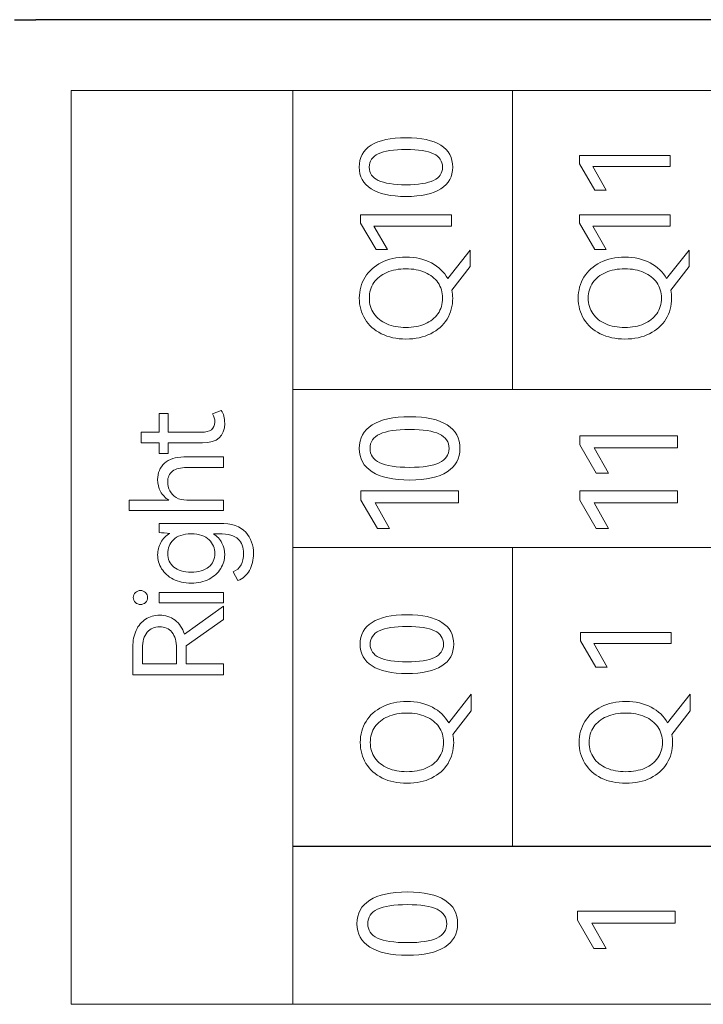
# Model space of a CAD drawing. Header units: millimetres. Extents: x 0 to 427, y 0 to 299.
# Tile 15 of 34: x 133 to 145, y 147 to 166. Entities that reach past the tile are written whole.
import ezdxf

# ---------------------------------------------------------------- set-up
doc = ezdxf.new("R2010")
doc.units = ezdxf.units.MM
doc.header["$MEASUREMENT"] = 0
doc.layers.add('layer 1', color=7, linetype='Continuous')
doc.layers.add('Layer0000', color=7, linetype='Continuous', lineweight=25)

msp = doc.modelspace()

# ---------------------------------------------------------------- linework, layer by layer
at = {"layer": 'layer 1', "lineweight": 9}
for points, knots in [([(137.761, 147.423), (137.761, 147.423), (137.761, 164.365), (137.761, 164.365), (137.761, 164.365), (137.761, 164.365), (133.653, 164.365), (133.653, 164.365), (133.653, 164.365), (133.653, 164.365), (133.653, 147.423), (133.653, 147.423), (133.653, 147.423), (133.653, 147.423), (137.761, 147.423), (137.761, 147.423)], [0, 0, 0, 0, 0.25, 0.25, 0.25, 0.25, 0.5, 0.5, 0.5, 0.5, 0.75, 0.75, 0.75, 0.75, 1, 1, 1, 1]), ([(174.394, 164.365), (174.394, 164.365), (170.323, 164.365), (170.323, 164.365), (170.323, 164.365), (170.323, 164.365), (166.253, 164.365), (166.253, 164.365), (166.253, 164.365), (166.253, 164.365), (162.183, 164.365), (162.183, 164.365), (162.183, 164.365), (162.183, 164.365), (158.112, 164.365), (158.112, 164.365), (158.112, 164.365), (158.112, 164.365), (154.042, 164.365), (154.042, 164.365), (154.042, 164.365), (154.042, 164.365), (149.972, 164.365), (149.972, 164.365), (149.972, 164.365), (149.972, 164.365), (145.901, 164.365), (145.901, 164.365), (145.901, 164.365), (145.901, 164.365), (141.831, 164.365), (141.831, 164.365), (141.831, 164.365), (141.831, 164.365), (137.761, 164.365), (137.761, 164.365)], [0, 0, 0, 0, 0.111111, 0.111111, 0.111111, 0.111111, 0.222222, 0.222222, 0.222222, 0.222222, 0.333333, 0.333333, 0.333333, 0.333333, 0.444444, 0.444444, 0.444444, 0.444444, 0.555556, 0.555556, 0.555556, 0.555556, 0.666667, 0.666667, 0.666667, 0.666667, 0.777778, 0.777778, 0.777778, 0.777778, 0.888889, 0.888889, 0.888889, 0.888889, 1, 1, 1, 1]), ([(139.861, 163.489), (140.145, 163.489), (140.36, 163.442), (140.506, 163.348), (140.506, 163.348), (140.652, 163.254), (140.725, 163.119), (140.725, 162.943), (140.725, 162.943), (140.725, 162.769), (140.652, 162.635), (140.505, 162.541), (140.505, 162.541), (140.358, 162.447), (140.144, 162.4), (139.861, 162.4), (139.861, 162.4), (139.577, 162.4), (139.361, 162.447), (139.213, 162.541), (139.213, 162.541), (139.066, 162.635), (138.992, 162.769), (138.992, 162.943), (138.992, 162.943), (138.992, 163.119), (139.065, 163.254), (139.212, 163.348), (139.212, 163.348), (139.359, 163.442), (139.575, 163.489), (139.861, 163.489)], [0, 0, 0, 0, 0.125, 0.125, 0.125, 0.125, 0.25, 0.25, 0.25, 0.25, 0.375, 0.375, 0.375, 0.375, 0.5, 0.5, 0.5, 0.5, 0.625, 0.625, 0.625, 0.625, 0.75, 0.75, 0.75, 0.75, 0.875, 0.875, 0.875, 0.875, 1, 1, 1, 1]), ([(139.861, 162.617), (140.089, 162.617), (140.258, 162.644), (140.37, 162.697), (140.37, 162.697), (140.482, 162.749), (140.537, 162.831), (140.537, 162.943), (140.537, 162.943), (140.537, 163.055), (140.482, 163.137), (140.371, 163.191), (140.371, 163.191), (140.26, 163.244), (140.09, 163.271), (139.861, 163.271), (139.861, 163.271), (139.63, 163.271), (139.458, 163.244), (139.346, 163.191), (139.346, 163.191), (139.234, 163.137), (139.178, 163.055), (139.178, 162.943), (139.178, 162.943), (139.178, 162.831), (139.234, 162.749), (139.346, 162.697), (139.346, 162.697), (139.458, 162.644), (139.63, 162.617), (139.861, 162.617)], [0, 0, 0, 0, 0.125, 0.125, 0.125, 0.125, 0.25, 0.25, 0.25, 0.25, 0.375, 0.375, 0.375, 0.375, 0.5, 0.5, 0.5, 0.5, 0.625, 0.625, 0.625, 0.625, 0.75, 0.75, 0.75, 0.75, 0.875, 0.875, 0.875, 0.875, 1, 1, 1, 1]), ([(143.572, 162.517), (143.572, 162.517), (143.361, 162.517), (143.361, 162.517), (143.361, 162.517), (143.361, 162.517), (143.077, 163.005), (143.077, 163.005), (143.077, 163.005), (143.077, 163.005), (143.077, 163.161), (143.077, 163.161), (143.077, 163.161), (143.077, 163.161), (144.758, 163.161), (144.758, 163.161), (144.758, 163.161), (144.758, 163.161), (144.758, 162.955), (144.758, 162.955), (144.758, 162.955), (144.758, 162.955), (143.322, 162.955), (143.322, 162.955), (143.322, 162.955), (143.322, 162.955), (143.572, 162.517), (143.572, 162.517)], [0, 0, 0, 0, 0.142857, 0.142857, 0.142857, 0.142857, 0.285714, 0.285714, 0.285714, 0.285714, 0.428571, 0.428571, 0.428571, 0.428571, 0.571429, 0.571429, 0.571429, 0.571429, 0.714286, 0.714286, 0.714286, 0.714286, 0.857143, 0.857143, 0.857143, 0.857143, 1, 1, 1, 1]), ([(139.515, 161.414), (139.515, 161.414), (139.304, 161.414), (139.304, 161.414), (139.304, 161.414), (139.304, 161.414), (139.019, 161.902), (139.019, 161.902), (139.019, 161.902), (139.019, 161.902), (139.019, 162.058), (139.019, 162.058), (139.019, 162.058), (139.019, 162.058), (140.7, 162.058), (140.7, 162.058), (140.7, 162.058), (140.7, 162.058), (140.7, 161.852), (140.7, 161.852), (140.7, 161.852), (140.7, 161.852), (139.265, 161.852), (139.265, 161.852), (139.265, 161.852), (139.265, 161.852), (139.515, 161.414), (139.515, 161.414)], [0, 0, 0, 0, 0.142857, 0.142857, 0.142857, 0.142857, 0.285714, 0.285714, 0.285714, 0.285714, 0.428571, 0.428571, 0.428571, 0.428571, 0.571429, 0.571429, 0.571429, 0.571429, 0.714286, 0.714286, 0.714286, 0.714286, 0.857143, 0.857143, 0.857143, 0.857143, 1, 1, 1, 1]), ([(143.572, 161.414), (143.572, 161.414), (143.361, 161.414), (143.361, 161.414), (143.361, 161.414), (143.361, 161.414), (143.077, 161.902), (143.077, 161.902), (143.077, 161.902), (143.077, 161.902), (143.077, 162.058), (143.077, 162.058), (143.077, 162.058), (143.077, 162.058), (144.758, 162.058), (144.758, 162.058), (144.758, 162.058), (144.758, 162.058), (144.758, 161.852), (144.758, 161.852), (144.758, 161.852), (144.758, 161.852), (143.322, 161.852), (143.322, 161.852), (143.322, 161.852), (143.322, 161.852), (143.572, 161.414), (143.572, 161.414)], [0, 0, 0, 0, 0.142857, 0.142857, 0.142857, 0.142857, 0.285714, 0.285714, 0.285714, 0.285714, 0.428571, 0.428571, 0.428571, 0.428571, 0.571429, 0.571429, 0.571429, 0.571429, 0.714286, 0.714286, 0.714286, 0.714286, 0.857143, 0.857143, 0.857143, 0.857143, 1, 1, 1, 1]), ([(141.049, 161.407), (141.049, 161.407), (141.049, 161.1), (141.049, 161.1), (141.049, 161.1), (141.049, 161.1), (140.712, 160.66), (140.712, 160.66), (140.712, 160.66), (140.721, 160.612), (140.725, 160.564), (140.725, 160.515), (140.725, 160.515), (140.725, 160.372), (140.69, 160.242), (140.62, 160.127), (140.62, 160.127), (140.55, 160.011), (140.449, 159.921), (140.317, 159.855), (140.317, 159.855), (140.186, 159.789), (140.033, 159.756), (139.859, 159.756), (139.859, 159.756), (139.686, 159.756), (139.534, 159.789), (139.402, 159.855), (139.402, 159.855), (139.271, 159.921), (139.17, 160.011), (139.1, 160.127), (139.1, 160.127), (139.029, 160.242), (138.994, 160.372), (138.994, 160.515), (138.994, 160.515), (138.994, 160.659), (139.03, 160.789), (139.101, 160.904), (139.101, 160.904), (139.172, 161.019), (139.273, 161.11), (139.403, 161.176), (139.403, 161.176), (139.534, 161.241), (139.686, 161.274), (139.859, 161.274), (139.859, 161.274), (140.039, 161.274), (140.196, 161.239), (140.33, 161.168), (140.33, 161.168), (140.464, 161.097), (140.565, 161), (140.634, 160.878), (140.634, 160.878), (140.634, 160.878), (141.049, 161.407), (141.049, 161.407)], [0, 0, 0, 0, 0.066667, 0.066667, 0.066667, 0.066667, 0.133333, 0.133333, 0.133333, 0.133333, 0.2, 0.2, 0.2, 0.2, 0.266667, 0.266667, 0.266667, 0.266667, 0.333333, 0.333333, 0.333333, 0.333333, 0.4, 0.4, 0.4, 0.4, 0.466667, 0.466667, 0.466667, 0.466667, 0.533333, 0.533333, 0.533333, 0.533333, 0.6, 0.6, 0.6, 0.6, 0.666667, 0.666667, 0.666667, 0.666667, 0.733333, 0.733333, 0.733333, 0.733333, 0.8, 0.8, 0.8, 0.8, 0.866667, 0.866667, 0.866667, 0.866667, 0.933333, 0.933333, 0.933333, 0.933333, 1, 1, 1, 1]), ([(145.106, 161.407), (145.106, 161.407), (145.106, 161.1), (145.106, 161.1), (145.106, 161.1), (145.106, 161.1), (144.769, 160.66), (144.769, 160.66), (144.769, 160.66), (144.778, 160.612), (144.783, 160.564), (144.783, 160.515), (144.783, 160.515), (144.783, 160.372), (144.748, 160.242), (144.677, 160.127), (144.677, 160.127), (144.607, 160.011), (144.506, 159.921), (144.375, 159.855), (144.375, 159.855), (144.243, 159.789), (144.09, 159.756), (143.916, 159.756), (143.916, 159.756), (143.743, 159.756), (143.591, 159.789), (143.46, 159.855), (143.46, 159.855), (143.328, 159.921), (143.227, 160.011), (143.157, 160.127), (143.157, 160.127), (143.087, 160.242), (143.052, 160.372), (143.052, 160.515), (143.052, 160.515), (143.052, 160.659), (143.087, 160.789), (143.158, 160.904), (143.158, 160.904), (143.229, 161.019), (143.33, 161.11), (143.461, 161.176), (143.461, 161.176), (143.592, 161.241), (143.743, 161.274), (143.916, 161.274), (143.916, 161.274), (144.096, 161.274), (144.254, 161.239), (144.387, 161.168), (144.387, 161.168), (144.521, 161.097), (144.622, 161), (144.691, 160.878), (144.691, 160.878), (144.691, 160.878), (145.106, 161.407), (145.106, 161.407)], [0, 0, 0, 0, 0.066667, 0.066667, 0.066667, 0.066667, 0.133333, 0.133333, 0.133333, 0.133333, 0.2, 0.2, 0.2, 0.2, 0.266667, 0.266667, 0.266667, 0.266667, 0.333333, 0.333333, 0.333333, 0.333333, 0.4, 0.4, 0.4, 0.4, 0.466667, 0.466667, 0.466667, 0.466667, 0.533333, 0.533333, 0.533333, 0.533333, 0.6, 0.6, 0.6, 0.6, 0.666667, 0.666667, 0.666667, 0.666667, 0.733333, 0.733333, 0.733333, 0.733333, 0.8, 0.8, 0.8, 0.8, 0.866667, 0.866667, 0.866667, 0.866667, 0.933333, 0.933333, 0.933333, 0.933333, 1, 1, 1, 1]), ([(139.859, 159.972), (139.992, 159.972), (140.109, 159.994), (140.212, 160.037), (140.212, 160.037), (140.314, 160.081), (140.394, 160.144), (140.451, 160.226), (140.451, 160.226), (140.509, 160.309), (140.537, 160.405), (140.537, 160.515), (140.537, 160.515), (140.537, 160.625), (140.509, 160.721), (140.451, 160.803), (140.451, 160.803), (140.394, 160.885), (140.314, 160.948), (140.212, 160.992), (140.212, 160.992), (140.109, 161.037), (139.992, 161.059), (139.859, 161.059), (139.859, 161.059), (139.724, 161.059), (139.606, 161.037), (139.503, 160.992), (139.503, 160.992), (139.401, 160.948), (139.321, 160.885), (139.265, 160.803), (139.265, 160.803), (139.208, 160.721), (139.18, 160.625), (139.18, 160.515), (139.18, 160.515), (139.18, 160.405), (139.208, 160.309), (139.265, 160.228), (139.265, 160.228), (139.321, 160.146), (139.401, 160.083), (139.503, 160.038), (139.503, 160.038), (139.606, 159.994), (139.724, 159.972), (139.859, 159.972)], [0, 0, 0, 0, 0.083333, 0.083333, 0.083333, 0.083333, 0.166667, 0.166667, 0.166667, 0.166667, 0.25, 0.25, 0.25, 0.25, 0.333333, 0.333333, 0.333333, 0.333333, 0.416667, 0.416667, 0.416667, 0.416667, 0.5, 0.5, 0.5, 0.5, 0.583333, 0.583333, 0.583333, 0.583333, 0.666667, 0.666667, 0.666667, 0.666667, 0.75, 0.75, 0.75, 0.75, 0.833333, 0.833333, 0.833333, 0.833333, 0.916667, 0.916667, 0.916667, 0.916667, 1, 1, 1, 1]), ([(143.916, 159.972), (144.049, 159.972), (144.167, 159.994), (144.269, 160.037), (144.269, 160.037), (144.372, 160.081), (144.452, 160.144), (144.509, 160.226), (144.509, 160.226), (144.566, 160.309), (144.595, 160.405), (144.595, 160.515), (144.595, 160.515), (144.595, 160.625), (144.566, 160.721), (144.509, 160.803), (144.509, 160.803), (144.452, 160.885), (144.372, 160.948), (144.269, 160.992), (144.269, 160.992), (144.167, 161.037), (144.049, 161.059), (143.916, 161.059), (143.916, 161.059), (143.782, 161.059), (143.663, 161.037), (143.561, 160.992), (143.561, 160.992), (143.458, 160.948), (143.379, 160.885), (143.322, 160.803), (143.322, 160.803), (143.266, 160.721), (143.237, 160.625), (143.237, 160.515), (143.237, 160.515), (143.237, 160.405), (143.266, 160.309), (143.322, 160.228), (143.322, 160.228), (143.379, 160.146), (143.458, 160.083), (143.561, 160.038), (143.561, 160.038), (143.663, 159.994), (143.782, 159.972), (143.916, 159.972)], [0, 0, 0, 0, 0.083333, 0.083333, 0.083333, 0.083333, 0.166667, 0.166667, 0.166667, 0.166667, 0.25, 0.25, 0.25, 0.25, 0.333333, 0.333333, 0.333333, 0.333333, 0.416667, 0.416667, 0.416667, 0.416667, 0.5, 0.5, 0.5, 0.5, 0.583333, 0.583333, 0.583333, 0.583333, 0.666667, 0.666667, 0.666667, 0.666667, 0.75, 0.75, 0.75, 0.75, 0.833333, 0.833333, 0.833333, 0.833333, 0.916667, 0.916667, 0.916667, 0.916667, 1, 1, 1, 1]), ([(174.394, 158.824), (174.394, 158.824), (170.323, 158.824), (170.323, 158.824), (170.323, 158.824), (170.323, 158.824), (166.253, 158.824), (166.253, 158.824), (166.253, 158.824), (166.253, 158.824), (162.183, 158.824), (162.183, 158.824), (162.183, 158.824), (162.183, 158.824), (158.112, 158.824), (158.112, 158.824), (158.112, 158.824), (158.112, 158.824), (154.042, 158.824), (154.042, 158.824), (154.042, 158.824), (154.042, 158.824), (149.972, 158.824), (149.972, 158.824), (149.972, 158.824), (149.972, 158.824), (145.901, 158.824), (145.901, 158.824), (145.901, 158.824), (145.901, 158.824), (141.831, 158.824), (141.831, 158.824), (141.831, 158.824), (141.831, 158.824), (137.761, 158.824), (137.761, 158.824)], [0, 0, 0, 0, 0.111111, 0.111111, 0.111111, 0.111111, 0.222222, 0.222222, 0.222222, 0.222222, 0.333333, 0.333333, 0.333333, 0.333333, 0.444444, 0.444444, 0.444444, 0.444444, 0.555556, 0.555556, 0.555556, 0.555556, 0.666667, 0.666667, 0.666667, 0.666667, 0.777778, 0.777778, 0.777778, 0.777778, 0.888889, 0.888889, 0.888889, 0.888889, 1, 1, 1, 1]), ([(137.761, 155.891), (137.761, 155.891), (137.761, 158.823), (137.761, 158.823), (137.761, 158.823), (137.761, 158.823), (174.394, 158.823), (174.394, 158.823), (174.394, 158.823), (174.394, 158.823), (174.394, 155.891), (174.394, 155.891), (174.394, 155.891), (174.394, 155.891), (137.761, 155.891), (137.761, 155.891)], [0, 0, 0, 0, 0.25, 0.25, 0.25, 0.25, 0.5, 0.5, 0.5, 0.5, 0.75, 0.75, 0.75, 0.75, 1, 1, 1, 1]), ([(136.435, 158.434), (136.478, 158.371), (136.499, 158.291), (136.499, 158.193), (136.499, 158.193), (136.499, 157.953), (136.362, 157.833), (136.089, 157.833), (136.089, 157.833), (136.089, 157.833), (135.451, 157.833), (135.451, 157.833), (135.451, 157.833), (135.451, 157.833), (135.451, 157.636), (135.451, 157.636), (135.451, 157.636), (135.451, 157.636), (135.282, 157.636), (135.282, 157.636), (135.282, 157.636), (135.282, 157.636), (135.282, 157.833), (135.282, 157.833), (135.282, 157.833), (135.282, 157.833), (134.949, 157.833), (134.949, 157.833), (134.949, 157.833), (134.949, 157.833), (134.949, 158.028), (134.949, 158.028), (134.949, 158.028), (134.949, 158.028), (135.282, 158.028), (135.282, 158.028), (135.282, 158.028), (135.282, 158.028), (135.282, 158.374), (135.282, 158.374), (135.282, 158.374), (135.282, 158.374), (135.451, 158.374), (135.451, 158.374), (135.451, 158.374), (135.451, 158.374), (135.451, 158.028), (135.451, 158.028), (135.451, 158.028), (135.451, 158.028), (136.066, 158.028), (136.066, 158.028), (136.066, 158.028), (136.233, 158.028), (136.316, 158.091), (136.316, 158.216), (136.316, 158.216), (136.316, 158.271), (136.302, 158.322), (136.275, 158.37), (136.275, 158.37), (136.275, 158.37), (136.435, 158.434), (136.435, 158.434)], [0, 0, 0, 0, 0.0625, 0.0625, 0.0625, 0.0625, 0.125, 0.125, 0.125, 0.125, 0.1875, 0.1875, 0.1875, 0.1875, 0.25, 0.25, 0.25, 0.25, 0.3125, 0.3125, 0.3125, 0.3125, 0.375, 0.375, 0.375, 0.375, 0.4375, 0.4375, 0.4375, 0.4375, 0.5, 0.5, 0.5, 0.5, 0.5625, 0.5625, 0.5625, 0.5625, 0.625, 0.625, 0.625, 0.625, 0.6875, 0.6875, 0.6875, 0.6875, 0.75, 0.75, 0.75, 0.75, 0.8125, 0.8125, 0.8125, 0.8125, 0.875, 0.875, 0.875, 0.875, 0.9375, 0.9375, 0.9375, 0.9375, 1, 1, 1, 1]), ([(139.929, 158.316), (140.235, 158.316), (140.467, 158.265), (140.624, 158.164), (140.624, 158.164), (140.781, 158.063), (140.86, 157.917), (140.86, 157.728), (140.86, 157.728), (140.86, 157.54), (140.781, 157.396), (140.623, 157.295), (140.623, 157.295), (140.465, 157.193), (140.233, 157.143), (139.929, 157.143), (139.929, 157.143), (139.623, 157.143), (139.39, 157.193), (139.231, 157.295), (139.231, 157.295), (139.072, 157.396), (138.993, 157.54), (138.993, 157.728), (138.993, 157.728), (138.993, 157.917), (139.072, 158.063), (139.23, 158.164), (139.23, 158.164), (139.388, 158.265), (139.621, 158.316), (139.929, 158.316)], [0, 0, 0, 0, 0.125, 0.125, 0.125, 0.125, 0.25, 0.25, 0.25, 0.25, 0.375, 0.375, 0.375, 0.375, 0.5, 0.5, 0.5, 0.5, 0.625, 0.625, 0.625, 0.625, 0.75, 0.75, 0.75, 0.75, 0.875, 0.875, 0.875, 0.875, 1, 1, 1, 1]), ([(139.929, 157.377), (140.174, 157.377), (140.357, 157.406), (140.477, 157.462), (140.477, 157.462), (140.597, 157.519), (140.657, 157.608), (140.657, 157.728), (140.657, 157.728), (140.657, 157.848), (140.597, 157.938), (140.478, 157.995), (140.478, 157.995), (140.359, 158.052), (140.176, 158.081), (139.929, 158.081), (139.929, 158.081), (139.68, 158.081), (139.495, 158.052), (139.374, 157.995), (139.374, 157.995), (139.253, 157.937), (139.193, 157.848), (139.193, 157.728), (139.193, 157.728), (139.193, 157.608), (139.253, 157.519), (139.374, 157.462), (139.374, 157.462), (139.495, 157.406), (139.68, 157.377), (139.929, 157.377)], [0, 0, 0, 0, 0.125, 0.125, 0.125, 0.125, 0.25, 0.25, 0.25, 0.25, 0.375, 0.375, 0.375, 0.375, 0.5, 0.5, 0.5, 0.5, 0.625, 0.625, 0.625, 0.625, 0.75, 0.75, 0.75, 0.75, 0.875, 0.875, 0.875, 0.875, 1, 1, 1, 1]), ([(143.614, 157.269), (143.614, 157.269), (143.386, 157.269), (143.386, 157.269), (143.386, 157.269), (143.386, 157.269), (143.08, 157.795), (143.08, 157.795), (143.08, 157.795), (143.08, 157.795), (143.08, 157.963), (143.08, 157.963), (143.08, 157.963), (143.08, 157.963), (144.89, 157.963), (144.89, 157.963), (144.89, 157.963), (144.89, 157.963), (144.89, 157.74), (144.89, 157.74), (144.89, 157.74), (144.89, 157.74), (143.345, 157.74), (143.345, 157.74), (143.345, 157.74), (143.345, 157.74), (143.614, 157.269), (143.614, 157.269)], [0, 0, 0, 0, 0.142857, 0.142857, 0.142857, 0.142857, 0.285714, 0.285714, 0.285714, 0.285714, 0.428571, 0.428571, 0.428571, 0.428571, 0.571429, 0.571429, 0.571429, 0.571429, 0.714286, 0.714286, 0.714286, 0.714286, 0.857143, 0.857143, 0.857143, 0.857143, 1, 1, 1, 1]), ([(135.256, 157.15), (135.256, 157.274), (135.298, 157.375), (135.383, 157.453), (135.383, 157.453), (135.467, 157.531), (135.586, 157.57), (135.74, 157.57), (135.74, 157.57), (135.74, 157.57), (136.474, 157.57), (136.474, 157.57), (136.474, 157.57), (136.474, 157.57), (136.474, 157.375), (136.474, 157.375), (136.474, 157.375), (136.474, 157.375), (135.795, 157.375), (135.795, 157.375), (135.795, 157.375), (135.682, 157.375), (135.595, 157.352), (135.534, 157.307), (135.534, 157.307), (135.473, 157.262), (135.442, 157.195), (135.442, 157.107), (135.442, 157.107), (135.442, 157.049), (135.456, 156.994), (135.482, 156.943), (135.482, 156.943), (135.509, 156.891), (135.549, 156.85), (135.602, 156.818), (135.602, 156.818), (135.654, 156.786), (135.72, 156.77), (135.798, 156.77), (135.798, 156.77), (135.798, 156.77), (136.474, 156.77), (136.474, 156.77), (136.474, 156.77), (136.474, 156.77), (136.474, 156.575), (136.474, 156.575), (136.474, 156.575), (136.474, 156.575), (134.729, 156.575), (134.729, 156.575), (134.729, 156.575), (134.729, 156.575), (134.729, 156.77), (134.729, 156.77), (134.729, 156.77), (134.729, 156.77), (135.463, 156.77), (135.463, 156.77), (135.463, 156.77), (135.396, 156.811), (135.344, 156.864), (135.309, 156.93), (135.309, 156.93), (135.274, 156.996), (135.256, 157.069), (135.256, 157.15)], [0, 0, 0, 0, 0.058824, 0.058824, 0.058824, 0.058824, 0.117647, 0.117647, 0.117647, 0.117647, 0.176471, 0.176471, 0.176471, 0.176471, 0.235294, 0.235294, 0.235294, 0.235294, 0.294118, 0.294118, 0.294118, 0.294118, 0.352941, 0.352941, 0.352941, 0.352941, 0.411765, 0.411765, 0.411765, 0.411765, 0.470588, 0.470588, 0.470588, 0.470588, 0.529412, 0.529412, 0.529412, 0.529412, 0.588235, 0.588235, 0.588235, 0.588235, 0.647059, 0.647059, 0.647059, 0.647059, 0.705882, 0.705882, 0.705882, 0.705882, 0.764706, 0.764706, 0.764706, 0.764706, 0.823529, 0.823529, 0.823529, 0.823529, 0.882353, 0.882353, 0.882353, 0.882353, 0.941176, 0.941176, 0.941176, 0.941176, 1, 1, 1, 1]), ([(139.556, 156.246), (139.556, 156.246), (139.329, 156.246), (139.329, 156.246), (139.329, 156.246), (139.329, 156.246), (139.022, 156.772), (139.022, 156.772), (139.022, 156.772), (139.022, 156.772), (139.022, 156.94), (139.022, 156.94), (139.022, 156.94), (139.022, 156.94), (140.833, 156.94), (140.833, 156.94), (140.833, 156.94), (140.833, 156.94), (140.833, 156.718), (140.833, 156.718), (140.833, 156.718), (140.833, 156.718), (139.287, 156.718), (139.287, 156.718), (139.287, 156.718), (139.287, 156.718), (139.556, 156.246), (139.556, 156.246)], [0, 0, 0, 0, 0.142857, 0.142857, 0.142857, 0.142857, 0.285714, 0.285714, 0.285714, 0.285714, 0.428571, 0.428571, 0.428571, 0.428571, 0.571429, 0.571429, 0.571429, 0.571429, 0.714286, 0.714286, 0.714286, 0.714286, 0.857143, 0.857143, 0.857143, 0.857143, 1, 1, 1, 1]), ([(143.614, 156.246), (143.614, 156.246), (143.386, 156.246), (143.386, 156.246), (143.386, 156.246), (143.386, 156.246), (143.08, 156.772), (143.08, 156.772), (143.08, 156.772), (143.08, 156.772), (143.08, 156.94), (143.08, 156.94), (143.08, 156.94), (143.08, 156.94), (144.89, 156.94), (144.89, 156.94), (144.89, 156.94), (144.89, 156.94), (144.89, 156.718), (144.89, 156.718), (144.89, 156.718), (144.89, 156.718), (143.345, 156.718), (143.345, 156.718), (143.345, 156.718), (143.345, 156.718), (143.614, 156.246), (143.614, 156.246)], [0, 0, 0, 0, 0.142857, 0.142857, 0.142857, 0.142857, 0.285714, 0.285714, 0.285714, 0.285714, 0.428571, 0.428571, 0.428571, 0.428571, 0.571429, 0.571429, 0.571429, 0.571429, 0.714286, 0.714286, 0.714286, 0.714286, 0.857143, 0.857143, 0.857143, 0.857143, 1, 1, 1, 1]), ([(135.282, 156.339), (135.282, 156.339), (136.398, 156.339), (136.398, 156.339), (136.398, 156.339), (136.629, 156.339), (136.793, 156.284), (136.889, 156.174), (136.889, 156.174), (136.985, 156.064), (137.034, 155.933), (137.034, 155.781), (137.034, 155.781), (137.034, 155.664), (137.008, 155.559), (136.958, 155.467), (136.958, 155.467), (136.907, 155.376), (136.836, 155.313), (136.745, 155.279), (136.745, 155.279), (136.745, 155.279), (136.655, 155.438), (136.655, 155.438), (136.655, 155.438), (136.785, 155.497), (136.85, 155.613), (136.85, 155.784), (136.85, 155.784), (136.85, 155.895), (136.816, 155.983), (136.749, 156.047), (136.749, 156.047), (136.682, 156.112), (136.563, 156.144), (136.394, 156.144), (136.394, 156.144), (136.394, 156.144), (136.291, 156.144), (136.291, 156.144), (136.291, 156.144), (136.361, 156.099), (136.413, 156.043), (136.448, 155.975), (136.448, 155.975), (136.482, 155.907), (136.499, 155.834), (136.499, 155.756), (136.499, 155.756), (136.499, 155.666), (136.474, 155.581), (136.425, 155.501), (136.425, 155.501), (136.375, 155.42), (136.303, 155.355), (136.209, 155.306), (136.209, 155.306), (136.115, 155.256), (136.005, 155.231), (135.878, 155.231), (135.878, 155.231), (135.751, 155.231), (135.64, 155.256), (135.545, 155.305), (135.545, 155.305), (135.451, 155.353), (135.379, 155.418), (135.33, 155.499), (135.33, 155.499), (135.281, 155.58), (135.256, 155.666), (135.256, 155.756), (135.256, 155.756), (135.256, 155.836), (135.276, 155.911), (135.314, 155.982), (135.314, 155.982), (135.352, 156.053), (135.409, 156.11), (135.483, 156.153), (135.483, 156.153), (135.412, 156.161), (135.344, 156.165), (135.282, 156.167), (135.282, 156.167), (135.282, 156.167), (135.282, 156.339), (135.282, 156.339)], [0, 0, 0, 0, 0.045455, 0.045455, 0.045455, 0.045455, 0.090909, 0.090909, 0.090909, 0.090909, 0.136364, 0.136364, 0.136364, 0.136364, 0.181818, 0.181818, 0.181818, 0.181818, 0.227273, 0.227273, 0.227273, 0.227273, 0.272727, 0.272727, 0.272727, 0.272727, 0.318182, 0.318182, 0.318182, 0.318182, 0.363636, 0.363636, 0.363636, 0.363636, 0.409091, 0.409091, 0.409091, 0.409091, 0.454545, 0.454545, 0.454545, 0.454545, 0.5, 0.5, 0.5, 0.5, 0.545455, 0.545455, 0.545455, 0.545455, 0.590909, 0.590909, 0.590909, 0.590909, 0.636364, 0.636364, 0.636364, 0.636364, 0.681818, 0.681818, 0.681818, 0.681818, 0.727273, 0.727273, 0.727273, 0.727273, 0.772727, 0.772727, 0.772727, 0.772727, 0.818182, 0.818182, 0.818182, 0.818182, 0.863636, 0.863636, 0.863636, 0.863636, 0.909091, 0.909091, 0.909091, 0.909091, 0.954545, 0.954545, 0.954545, 0.954545, 1, 1, 1, 1]), ([(136.316, 155.779), (136.316, 155.879), (136.281, 155.964), (136.21, 156.036), (136.21, 156.036), (136.14, 156.108), (136.029, 156.144), (135.878, 156.144), (135.878, 156.144), (135.728, 156.144), (135.618, 156.108), (135.548, 156.036), (135.548, 156.036), (135.477, 155.964), (135.442, 155.879), (135.442, 155.779), (135.442, 155.779), (135.442, 155.675), (135.48, 155.592), (135.557, 155.529), (135.557, 155.529), (135.633, 155.467), (135.74, 155.435), (135.878, 155.435), (135.878, 155.435), (136.017, 155.435), (136.125, 155.467), (136.201, 155.529), (136.201, 155.529), (136.278, 155.592), (136.316, 155.675), (136.316, 155.779)], [0, 0, 0, 0, 0.125, 0.125, 0.125, 0.125, 0.25, 0.25, 0.25, 0.25, 0.375, 0.375, 0.375, 0.375, 0.5, 0.5, 0.5, 0.5, 0.625, 0.625, 0.625, 0.625, 0.75, 0.75, 0.75, 0.75, 0.875, 0.875, 0.875, 0.875, 1, 1, 1, 1]), ([(174.394, 155.891), (174.394, 155.891), (170.323, 155.891), (170.323, 155.891), (170.323, 155.891), (170.323, 155.891), (166.253, 155.891), (166.253, 155.891), (166.253, 155.891), (166.253, 155.891), (162.183, 155.891), (162.183, 155.891), (162.183, 155.891), (162.183, 155.891), (158.112, 155.891), (158.112, 155.891), (158.112, 155.891), (158.112, 155.891), (154.042, 155.891), (154.042, 155.891), (154.042, 155.891), (154.042, 155.891), (149.972, 155.891), (149.972, 155.891), (149.972, 155.891), (149.972, 155.891), (145.901, 155.891), (145.901, 155.891), (145.901, 155.891), (145.901, 155.891), (141.831, 155.891), (141.831, 155.891), (141.831, 155.891), (141.831, 155.891), (137.761, 155.891), (137.761, 155.891)], [0, 0, 0, 0, 0.111111, 0.111111, 0.111111, 0.111111, 0.222222, 0.222222, 0.222222, 0.222222, 0.333333, 0.333333, 0.333333, 0.333333, 0.444444, 0.444444, 0.444444, 0.444444, 0.555556, 0.555556, 0.555556, 0.555556, 0.666667, 0.666667, 0.666667, 0.666667, 0.777778, 0.777778, 0.777778, 0.777778, 0.888889, 0.888889, 0.888889, 0.888889, 1, 1, 1, 1]), ([(135.071, 154.963), (135.071, 154.928), (135.057, 154.898), (135.031, 154.873), (135.031, 154.873), (135.004, 154.847), (134.973, 154.835), (134.938, 154.835), (134.938, 154.835), (134.903, 154.835), (134.872, 154.847), (134.845, 154.873), (134.845, 154.873), (134.818, 154.898), (134.805, 154.928), (134.805, 154.963), (134.805, 154.963), (134.805, 155), (134.818, 155.031), (134.844, 155.056), (134.844, 155.056), (134.87, 155.081), (134.901, 155.094), (134.938, 155.094), (134.938, 155.094), (134.973, 155.094), (135.004, 155.081), (135.031, 155.055), (135.031, 155.055), (135.057, 155.029), (135.071, 154.998), (135.071, 154.963)], [0, 0, 0, 0, 0.125, 0.125, 0.125, 0.125, 0.25, 0.25, 0.25, 0.25, 0.375, 0.375, 0.375, 0.375, 0.5, 0.5, 0.5, 0.5, 0.625, 0.625, 0.625, 0.625, 0.75, 0.75, 0.75, 0.75, 0.875, 0.875, 0.875, 0.875, 1, 1, 1, 1]), ([(136.474, 155.06), (136.474, 155.06), (136.474, 154.865), (136.474, 154.865), (136.474, 154.865), (136.474, 154.865), (135.284, 154.865), (135.284, 154.865), (135.284, 154.865), (135.284, 154.865), (135.284, 155.06), (135.284, 155.06), (135.284, 155.06), (135.284, 155.06), (136.474, 155.06), (136.474, 155.06)], [0, 0, 0, 0, 0.25, 0.25, 0.25, 0.25, 0.5, 0.5, 0.5, 0.5, 0.75, 0.75, 0.75, 0.75, 1, 1, 1, 1]), ([(136.474, 154.805), (136.474, 154.805), (136.474, 154.555), (136.474, 154.555), (136.474, 154.555), (136.474, 154.555), (135.786, 154.069), (135.786, 154.069), (135.786, 154.069), (135.786, 154.069), (135.786, 154.048), (135.786, 154.048), (135.786, 154.048), (135.786, 154.048), (135.786, 153.737), (135.786, 153.737), (135.786, 153.737), (135.786, 153.737), (136.474, 153.737), (136.474, 153.737), (136.474, 153.737), (136.474, 153.737), (136.474, 153.533), (136.474, 153.533), (136.474, 153.533), (136.474, 153.533), (134.796, 153.533), (134.796, 153.533), (134.796, 153.533), (134.796, 153.533), (134.796, 154.048), (134.796, 154.048), (134.796, 154.048), (134.796, 154.163), (134.816, 154.265), (134.857, 154.355), (134.857, 154.355), (134.899, 154.444), (134.957, 154.514), (135.033, 154.563), (135.033, 154.563), (135.109, 154.613), (135.195, 154.638), (135.293, 154.638), (135.293, 154.638), (135.403, 154.638), (135.498, 154.606), (135.579, 154.544), (135.579, 154.544), (135.659, 154.481), (135.717, 154.395), (135.752, 154.285), (135.752, 154.285), (135.752, 154.285), (136.474, 154.805), (136.474, 154.805)], [0, 0, 0, 0, 0.071429, 0.071429, 0.071429, 0.071429, 0.142857, 0.142857, 0.142857, 0.142857, 0.214286, 0.214286, 0.214286, 0.214286, 0.285714, 0.285714, 0.285714, 0.285714, 0.357143, 0.357143, 0.357143, 0.357143, 0.428571, 0.428571, 0.428571, 0.428571, 0.5, 0.5, 0.5, 0.5, 0.571429, 0.571429, 0.571429, 0.571429, 0.642857, 0.642857, 0.642857, 0.642857, 0.714286, 0.714286, 0.714286, 0.714286, 0.785714, 0.785714, 0.785714, 0.785714, 0.857143, 0.857143, 0.857143, 0.857143, 0.928571, 0.928571, 0.928571, 0.928571, 1, 1, 1, 1]), ([(139.879, 154.645), (140.163, 154.645), (140.378, 154.598), (140.524, 154.504), (140.524, 154.504), (140.67, 154.41), (140.743, 154.275), (140.743, 154.099), (140.743, 154.099), (140.743, 153.925), (140.67, 153.79), (140.523, 153.696), (140.523, 153.696), (140.376, 153.602), (140.161, 153.555), (139.879, 153.555), (139.879, 153.555), (139.594, 153.555), (139.378, 153.602), (139.231, 153.696), (139.231, 153.696), (139.083, 153.79), (139.009, 153.925), (139.009, 154.099), (139.009, 154.099), (139.009, 154.275), (139.083, 154.41), (139.23, 154.504), (139.23, 154.504), (139.376, 154.598), (139.593, 154.645), (139.879, 154.645)], [0, 0, 0, 0, 0.125, 0.125, 0.125, 0.125, 0.25, 0.25, 0.25, 0.25, 0.375, 0.375, 0.375, 0.375, 0.5, 0.5, 0.5, 0.5, 0.625, 0.625, 0.625, 0.625, 0.75, 0.75, 0.75, 0.75, 0.875, 0.875, 0.875, 0.875, 1, 1, 1, 1]), ([(134.974, 153.737), (134.974, 153.737), (135.607, 153.737), (135.607, 153.737), (135.607, 153.737), (135.607, 153.737), (135.607, 154.023), (135.607, 154.023), (135.607, 154.023), (135.607, 154.153), (135.579, 154.252), (135.521, 154.32), (135.521, 154.32), (135.464, 154.388), (135.388, 154.422), (135.293, 154.422), (135.293, 154.422), (135.198, 154.422), (135.122, 154.388), (135.063, 154.32), (135.063, 154.32), (135.004, 154.252), (134.974, 154.153), (134.974, 154.023), (134.974, 154.023), (134.974, 154.023), (134.974, 153.737), (134.974, 153.737)], [0, 0, 0, 0, 0.142857, 0.142857, 0.142857, 0.142857, 0.285714, 0.285714, 0.285714, 0.285714, 0.428571, 0.428571, 0.428571, 0.428571, 0.571429, 0.571429, 0.571429, 0.571429, 0.714286, 0.714286, 0.714286, 0.714286, 0.857143, 0.857143, 0.857143, 0.857143, 1, 1, 1, 1]), ([(139.879, 153.773), (140.106, 153.773), (140.276, 153.8), (140.388, 153.852), (140.388, 153.852), (140.499, 153.905), (140.555, 153.987), (140.555, 154.099), (140.555, 154.099), (140.555, 154.21), (140.5, 154.293), (140.389, 154.347), (140.389, 154.347), (140.278, 154.4), (140.108, 154.427), (139.879, 154.427), (139.879, 154.427), (139.648, 154.427), (139.476, 154.4), (139.364, 154.347), (139.364, 154.347), (139.251, 154.293), (139.195, 154.21), (139.195, 154.099), (139.195, 154.099), (139.195, 153.987), (139.251, 153.905), (139.364, 153.852), (139.364, 153.852), (139.476, 153.8), (139.648, 153.773), (139.879, 153.773)], [0, 0, 0, 0, 0.125, 0.125, 0.125, 0.125, 0.25, 0.25, 0.25, 0.25, 0.375, 0.375, 0.375, 0.375, 0.5, 0.5, 0.5, 0.5, 0.625, 0.625, 0.625, 0.625, 0.75, 0.75, 0.75, 0.75, 0.875, 0.875, 0.875, 0.875, 1, 1, 1, 1]), ([(143.59, 153.672), (143.59, 153.672), (143.379, 153.672), (143.379, 153.672), (143.379, 153.672), (143.379, 153.672), (143.095, 154.161), (143.095, 154.161), (143.095, 154.161), (143.095, 154.161), (143.095, 154.317), (143.095, 154.317), (143.095, 154.317), (143.095, 154.317), (144.775, 154.317), (144.775, 154.317), (144.775, 154.317), (144.775, 154.317), (144.775, 154.11), (144.775, 154.11), (144.775, 154.11), (144.775, 154.11), (143.34, 154.11), (143.34, 154.11), (143.34, 154.11), (143.34, 154.11), (143.59, 153.672), (143.59, 153.672)], [0, 0, 0, 0, 0.142857, 0.142857, 0.142857, 0.142857, 0.285714, 0.285714, 0.285714, 0.285714, 0.428571, 0.428571, 0.428571, 0.428571, 0.571429, 0.571429, 0.571429, 0.571429, 0.714286, 0.714286, 0.714286, 0.714286, 0.857143, 0.857143, 0.857143, 0.857143, 1, 1, 1, 1]), ([(141.066, 153.171), (141.066, 153.171), (141.066, 152.863), (141.066, 152.863), (141.066, 152.863), (141.066, 152.863), (140.729, 152.423), (140.729, 152.423), (140.729, 152.423), (140.738, 152.376), (140.743, 152.327), (140.743, 152.279), (140.743, 152.279), (140.743, 152.135), (140.708, 152.005), (140.638, 151.89), (140.638, 151.89), (140.567, 151.774), (140.466, 151.684), (140.335, 151.618), (140.335, 151.618), (140.203, 151.552), (140.051, 151.52), (139.876, 151.52), (139.876, 151.52), (139.704, 151.52), (139.551, 151.552), (139.42, 151.618), (139.42, 151.618), (139.288, 151.684), (139.188, 151.774), (139.117, 151.89), (139.117, 151.89), (139.047, 152.005), (139.012, 152.135), (139.012, 152.279), (139.012, 152.279), (139.012, 152.422), (139.047, 152.552), (139.118, 152.667), (139.118, 152.667), (139.189, 152.783), (139.29, 152.873), (139.421, 152.939), (139.421, 152.939), (139.552, 153.005), (139.704, 153.038), (139.876, 153.038), (139.876, 153.038), (140.057, 153.038), (140.214, 153.002), (140.348, 152.931), (140.348, 152.931), (140.481, 152.86), (140.583, 152.763), (140.651, 152.641), (140.651, 152.641), (140.651, 152.641), (141.066, 153.171), (141.066, 153.171)], [0, 0, 0, 0, 0.066667, 0.066667, 0.066667, 0.066667, 0.133333, 0.133333, 0.133333, 0.133333, 0.2, 0.2, 0.2, 0.2, 0.266667, 0.266667, 0.266667, 0.266667, 0.333333, 0.333333, 0.333333, 0.333333, 0.4, 0.4, 0.4, 0.4, 0.466667, 0.466667, 0.466667, 0.466667, 0.533333, 0.533333, 0.533333, 0.533333, 0.6, 0.6, 0.6, 0.6, 0.666667, 0.666667, 0.666667, 0.666667, 0.733333, 0.733333, 0.733333, 0.733333, 0.8, 0.8, 0.8, 0.8, 0.866667, 0.866667, 0.866667, 0.866667, 0.933333, 0.933333, 0.933333, 0.933333, 1, 1, 1, 1]), ([(145.124, 153.171), (145.124, 153.171), (145.124, 152.863), (145.124, 152.863), (145.124, 152.863), (145.124, 152.863), (144.787, 152.423), (144.787, 152.423), (144.787, 152.423), (144.796, 152.376), (144.801, 152.327), (144.801, 152.279), (144.801, 152.279), (144.801, 152.135), (144.765, 152.005), (144.695, 151.89), (144.695, 151.89), (144.625, 151.774), (144.524, 151.684), (144.392, 151.618), (144.392, 151.618), (144.261, 151.552), (144.108, 151.52), (143.934, 151.52), (143.934, 151.52), (143.761, 151.52), (143.609, 151.552), (143.477, 151.618), (143.477, 151.618), (143.346, 151.684), (143.245, 151.774), (143.175, 151.89), (143.175, 151.89), (143.104, 152.005), (143.069, 152.135), (143.069, 152.279), (143.069, 152.279), (143.069, 152.422), (143.105, 152.552), (143.176, 152.667), (143.176, 152.667), (143.247, 152.783), (143.348, 152.873), (143.479, 152.939), (143.479, 152.939), (143.609, 153.005), (143.761, 153.038), (143.934, 153.038), (143.934, 153.038), (144.114, 153.038), (144.271, 153.002), (144.405, 152.931), (144.405, 152.931), (144.539, 152.86), (144.64, 152.763), (144.709, 152.641), (144.709, 152.641), (144.709, 152.641), (145.124, 153.171), (145.124, 153.171)], [0, 0, 0, 0, 0.066667, 0.066667, 0.066667, 0.066667, 0.133333, 0.133333, 0.133333, 0.133333, 0.2, 0.2, 0.2, 0.2, 0.266667, 0.266667, 0.266667, 0.266667, 0.333333, 0.333333, 0.333333, 0.333333, 0.4, 0.4, 0.4, 0.4, 0.466667, 0.466667, 0.466667, 0.466667, 0.533333, 0.533333, 0.533333, 0.533333, 0.6, 0.6, 0.6, 0.6, 0.666667, 0.666667, 0.666667, 0.666667, 0.733333, 0.733333, 0.733333, 0.733333, 0.8, 0.8, 0.8, 0.8, 0.866667, 0.866667, 0.866667, 0.866667, 0.933333, 0.933333, 0.933333, 0.933333, 1, 1, 1, 1]), ([(139.876, 151.735), (140.009, 151.735), (140.127, 151.757), (140.229, 151.8), (140.229, 151.8), (140.332, 151.844), (140.412, 151.907), (140.469, 151.99), (140.469, 151.99), (140.526, 152.072), (140.555, 152.168), (140.555, 152.279), (140.555, 152.279), (140.555, 152.389), (140.526, 152.485), (140.469, 152.566), (140.469, 152.566), (140.412, 152.648), (140.332, 152.711), (140.229, 152.755), (140.229, 152.755), (140.127, 152.8), (140.009, 152.822), (139.876, 152.822), (139.876, 152.822), (139.742, 152.822), (139.623, 152.8), (139.521, 152.755), (139.521, 152.755), (139.418, 152.711), (139.339, 152.648), (139.282, 152.566), (139.282, 152.566), (139.226, 152.485), (139.198, 152.389), (139.198, 152.279), (139.198, 152.279), (139.198, 152.168), (139.226, 152.073), (139.282, 151.991), (139.282, 151.991), (139.339, 151.909), (139.418, 151.846), (139.521, 151.802), (139.521, 151.802), (139.623, 151.757), (139.742, 151.735), (139.876, 151.735)], [0, 0, 0, 0, 0.083333, 0.083333, 0.083333, 0.083333, 0.166667, 0.166667, 0.166667, 0.166667, 0.25, 0.25, 0.25, 0.25, 0.333333, 0.333333, 0.333333, 0.333333, 0.416667, 0.416667, 0.416667, 0.416667, 0.5, 0.5, 0.5, 0.5, 0.583333, 0.583333, 0.583333, 0.583333, 0.666667, 0.666667, 0.666667, 0.666667, 0.75, 0.75, 0.75, 0.75, 0.833333, 0.833333, 0.833333, 0.833333, 0.916667, 0.916667, 0.916667, 0.916667, 1, 1, 1, 1]), ([(143.934, 151.735), (144.067, 151.735), (144.184, 151.757), (144.287, 151.8), (144.287, 151.8), (144.389, 151.844), (144.469, 151.907), (144.527, 151.99), (144.527, 151.99), (144.584, 152.072), (144.613, 152.168), (144.613, 152.279), (144.613, 152.279), (144.613, 152.389), (144.584, 152.485), (144.527, 152.566), (144.527, 152.566), (144.469, 152.648), (144.389, 152.711), (144.287, 152.755), (144.287, 152.755), (144.184, 152.8), (144.067, 152.822), (143.934, 152.822), (143.934, 152.822), (143.799, 152.822), (143.681, 152.8), (143.578, 152.755), (143.578, 152.755), (143.476, 152.711), (143.396, 152.648), (143.34, 152.566), (143.34, 152.566), (143.283, 152.485), (143.255, 152.389), (143.255, 152.279), (143.255, 152.279), (143.255, 152.168), (143.283, 152.073), (143.34, 151.991), (143.34, 151.991), (143.396, 151.909), (143.476, 151.846), (143.578, 151.802), (143.578, 151.802), (143.681, 151.757), (143.799, 151.735), (143.934, 151.735)], [0, 0, 0, 0, 0.083333, 0.083333, 0.083333, 0.083333, 0.166667, 0.166667, 0.166667, 0.166667, 0.25, 0.25, 0.25, 0.25, 0.333333, 0.333333, 0.333333, 0.333333, 0.416667, 0.416667, 0.416667, 0.416667, 0.5, 0.5, 0.5, 0.5, 0.583333, 0.583333, 0.583333, 0.583333, 0.666667, 0.666667, 0.666667, 0.666667, 0.75, 0.75, 0.75, 0.75, 0.833333, 0.833333, 0.833333, 0.833333, 0.916667, 0.916667, 0.916667, 0.916667, 1, 1, 1, 1]), ([(137.761, 147.423), (137.761, 147.423), (137.761, 150.354), (137.761, 150.354), (137.761, 150.354), (137.761, 150.354), (174.394, 150.354), (174.394, 150.354), (174.394, 150.354), (174.394, 150.354), (174.394, 147.423), (174.394, 147.423), (174.394, 147.423), (174.394, 147.423), (137.761, 147.423), (137.761, 147.423)], [0, 0, 0, 0, 0.25, 0.25, 0.25, 0.25, 0.5, 0.5, 0.5, 0.5, 0.75, 0.75, 0.75, 0.75, 1, 1, 1, 1]), ([(174.394, 150.347), (174.394, 150.347), (170.323, 150.347), (170.323, 150.347), (170.323, 150.347), (170.323, 150.347), (166.253, 150.347), (166.253, 150.347), (166.253, 150.347), (166.253, 150.347), (162.183, 150.347), (162.183, 150.347), (162.183, 150.347), (162.183, 150.347), (158.112, 150.347), (158.112, 150.347), (158.112, 150.347), (158.112, 150.347), (154.042, 150.347), (154.042, 150.347), (154.042, 150.347), (154.042, 150.347), (149.972, 150.347), (149.972, 150.347), (149.972, 150.347), (149.972, 150.347), (145.901, 150.347), (145.901, 150.347), (145.901, 150.347), (145.901, 150.347), (141.831, 150.347), (141.831, 150.347), (141.831, 150.347), (141.831, 150.347), (137.761, 150.347), (137.761, 150.347)], [0, 0, 0, 0, 0.111111, 0.111111, 0.111111, 0.111111, 0.222222, 0.222222, 0.222222, 0.222222, 0.333333, 0.333333, 0.333333, 0.333333, 0.444444, 0.444444, 0.444444, 0.444444, 0.555556, 0.555556, 0.555556, 0.555556, 0.666667, 0.666667, 0.666667, 0.666667, 0.777778, 0.777778, 0.777778, 0.777778, 0.888889, 0.888889, 0.888889, 0.888889, 1, 1, 1, 1]), ([(139.886, 149.505), (140.192, 149.505), (140.423, 149.454), (140.581, 149.353), (140.581, 149.353), (140.738, 149.252), (140.817, 149.106), (140.817, 148.917), (140.817, 148.917), (140.817, 148.729), (140.737, 148.585), (140.579, 148.484), (140.579, 148.484), (140.421, 148.382), (140.19, 148.332), (139.886, 148.332), (139.886, 148.332), (139.579, 148.332), (139.347, 148.382), (139.188, 148.484), (139.188, 148.484), (139.029, 148.585), (138.95, 148.729), (138.95, 148.917), (138.95, 148.917), (138.95, 149.106), (139.029, 149.252), (139.187, 149.353), (139.187, 149.353), (139.345, 149.454), (139.578, 149.505), (139.886, 149.505)], [0, 0, 0, 0, 0.125, 0.125, 0.125, 0.125, 0.25, 0.25, 0.25, 0.25, 0.375, 0.375, 0.375, 0.375, 0.5, 0.5, 0.5, 0.5, 0.625, 0.625, 0.625, 0.625, 0.75, 0.75, 0.75, 0.75, 0.875, 0.875, 0.875, 0.875, 1, 1, 1, 1]), ([(139.886, 148.566), (140.131, 148.566), (140.314, 148.595), (140.434, 148.651), (140.434, 148.651), (140.554, 148.708), (140.614, 148.797), (140.614, 148.917), (140.614, 148.917), (140.614, 149.037), (140.554, 149.126), (140.435, 149.184), (140.435, 149.184), (140.316, 149.241), (140.132, 149.27), (139.886, 149.27), (139.886, 149.27), (139.637, 149.27), (139.452, 149.241), (139.331, 149.184), (139.331, 149.184), (139.21, 149.126), (139.15, 149.037), (139.15, 148.917), (139.15, 148.917), (139.15, 148.797), (139.21, 148.708), (139.331, 148.651), (139.331, 148.651), (139.452, 148.595), (139.637, 148.566), (139.886, 148.566)], [0, 0, 0, 0, 0.125, 0.125, 0.125, 0.125, 0.25, 0.25, 0.25, 0.25, 0.375, 0.375, 0.375, 0.375, 0.5, 0.5, 0.5, 0.5, 0.625, 0.625, 0.625, 0.625, 0.75, 0.75, 0.75, 0.75, 0.875, 0.875, 0.875, 0.875, 1, 1, 1, 1]), ([(143.57, 148.458), (143.57, 148.458), (143.343, 148.458), (143.343, 148.458), (143.343, 148.458), (143.343, 148.458), (143.037, 148.984), (143.037, 148.984), (143.037, 148.984), (143.037, 148.984), (143.037, 149.152), (143.037, 149.152), (143.037, 149.152), (143.037, 149.152), (144.847, 149.152), (144.847, 149.152), (144.847, 149.152), (144.847, 149.152), (144.847, 148.929), (144.847, 148.929), (144.847, 148.929), (144.847, 148.929), (143.301, 148.929), (143.301, 148.929), (143.301, 148.929), (143.301, 148.929), (143.57, 148.458), (143.57, 148.458)], [0, 0, 0, 0, 0.142857, 0.142857, 0.142857, 0.142857, 0.285714, 0.285714, 0.285714, 0.285714, 0.428571, 0.428571, 0.428571, 0.428571, 0.571429, 0.571429, 0.571429, 0.571429, 0.714286, 0.714286, 0.714286, 0.714286, 0.857143, 0.857143, 0.857143, 0.857143, 1, 1, 1, 1])]:
    msp.add_open_spline(points, degree=3, knots=knots, dxfattribs=at)
for points in [[(137.761, 158.824), (137.761, 158.824), (137.761, 164.365), (137.761, 164.365)], [(141.831, 158.824), (141.831, 158.824), (141.831, 164.365), (141.831, 164.365)], [(137.761, 150.347), (137.761, 150.347), (137.761, 155.891), (137.761, 155.891)], [(141.831, 150.347), (141.831, 150.347), (141.831, 155.891), (141.831, 155.891)]]:
    msp.add_open_spline(points, degree=3, dxfattribs=at)
at = {"layer": 'Layer0000', "color": 7, "linetype": 'Continuous', "lineweight": 25}
for p, q in [((132.605, 165.673), (132.699, 165.673)), ((132.699, 165.677), (133, 165.677)), ((202.047, 165.677), (133, 165.677)), ((135.812, 165.677), (135.812, 165.673)), ((136.012, 165.677), (136.012, 165.673)), ((136.065, 165.677), (136.065, 165.673))]:
    msp.add_line(p, q, dxfattribs=at)

doc.saveas('drawing.dxf')
